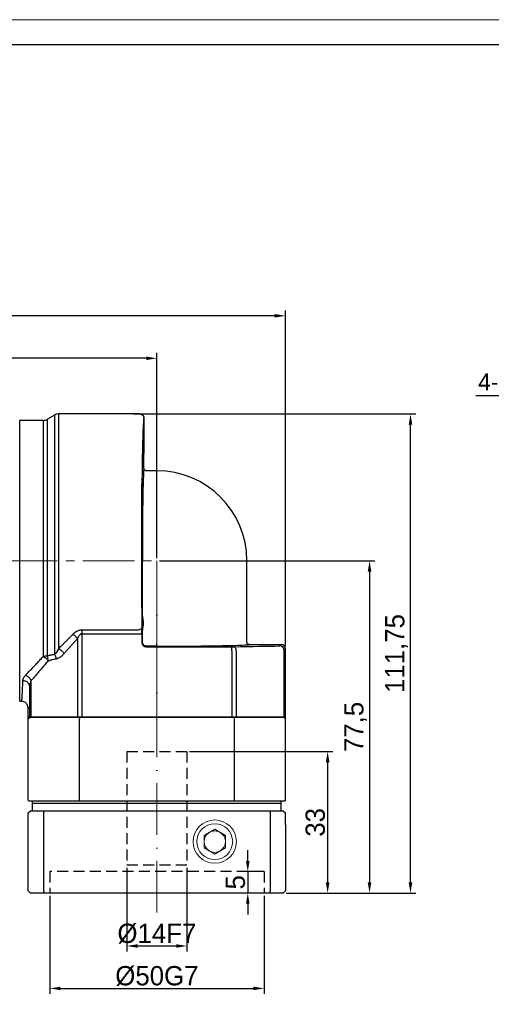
# Model space of a CAD drawing. Header units: millimetres. Extents: x 821 to 1414, y 1003 to 1351.
# Tile 6 of 8: x 1090 to 1200, y 1121 to 1351. Entities that reach past the tile are written whole.
import ezdxf

# ---------------------------------------------------------------- set-up
doc = ezdxf.new("R2010")
doc.units = ezdxf.units.MM
doc.header["$PDSIZE"] = -5
for name, pattern in [('ACAD_ISO10W100', [18, 12, -3, 0, -3]), ('DASHED', [19.05, 12.7, -6.35]), ('点画线', [18, 12, -2, 2, -2])]:
    doc.linetypes.add(name, pattern=pattern)
doc.layers.get('0').update_dxf_attribs({"lineweight": 18})
doc.layers.get('Defpoints').update_dxf_attribs({"lineweight": 18})
for name, color, linetype, lineweight in [('4虚线层', 6, 'DASHED', 35), ('7中心线层', 7, '点画线', 18), ('中心线层', 7, 'ACAD_ISO10W100', 20), ('图框_外框线', 7, 'Continuous', 18), ('尺寸线', 7, 'Continuous', 18), ('尺寸线层', 3, 'Continuous', 18), ('标注线', 7, 'Continuous', 20), ('粗实线', 7, 'Continuous', 50)]:
    doc.layers.add(name, color=color, linetype=linetype, lineweight=lineweight)
doc.styles.add('工程字', font='txt')
doc.dimstyles.new('ISO-25', dxfattribs={"dimtxt": 4.5, "dimasz": 1, "dimexe": 1.25, "dimexo": 0.625, "dimtad": 1, "dimtxsty": '工程字', "dimcen": 2.5, "dimdle": 2, "dimadec": 0, "dimazin": 0, "dimtfac": 1, "dimtmove": 0, "dimatfit": 3, "dimfxl": 1, "dimarcsym": 0})
doc.dimstyles.new('副本 ISO-25', dxfattribs={"dimtxt": 4.5, "dimasz": 2.5, "dimexe": 1.25, "dimexo": 0.625, "dimtad": 1, "dimtxsty": '工程字', "dimcen": 2.5, "dimdle": 5, "dimadec": 0, "dimazin": 0, "dimtfac": 1, "dimtmove": 0, "dimatfit": 3, "dimfxl": 1, "dimtolj": 1, "dimarcsym": 0})

# ---------------------------------------------------------------- blocks, each defined once
blk = doc.blocks.new('*D70')
at = {"layer": 'Defpoints', "color": 0}
for p in [(1116.07, 1258.71), (1181.27, 1258.71), (1151.61, 1146.96)]:
    blk.add_point(p, dxfattribs=at)
at = {"layer": '尺寸线层', "color": 0, "lineweight": -2}
for p, q in [((1116.7, 1258.71), (1182.52, 1258.71)), ((1181.27, 1149.46), (1181.27, 1256.21)), ((1152.23, 1146.96), (1182.52, 1146.96))]:
    blk.add_line(p, q, dxfattribs=at)
at = {"layer": '尺寸线层', "color": 0}
for points in [[(1181.69, 1256.21), (1180.85, 1256.21), (1181.27, 1258.71)], [(1180.85, 1149.46), (1181.69, 1149.46), (1181.27, 1146.96)]]:
    blk.add_solid(points, dxfattribs=at)
at = {"layer": '尺寸线层', "color": 0, "insert": (1178.02, 1202.84), "char_height": 4.5, "attachment_point": 5, "rotation": 90, "style": '工程字'}
blk.add_mtext('\\A1;111,75', dxfattribs=at)
blk = doc.blocks.new('*D71')
at = {"layer": 'Defpoints', "color": 0}
for p in [(1032.11, 1271.69), (1032.11, 1255.16), (1122.11, 1224.46)]:
    blk.add_point(p, dxfattribs=at)
at = {"layer": '尺寸线层', "color": 0, "lineweight": -2}
for p, q in [((1032.11, 1255.79), (1032.11, 1272.94)), ((1122.11, 1225.09), (1122.11, 1272.94)), ((1119.61, 1271.69), (1034.61, 1271.69))]:
    blk.add_line(p, q, dxfattribs=at)
at = {"layer": '尺寸线层', "color": 0}
for points in [[(1034.61, 1272.11), (1034.61, 1271.28), (1032.11, 1271.69)], [(1119.61, 1271.28), (1119.61, 1272.11), (1122.11, 1271.69)]]:
    blk.add_solid(points, dxfattribs=at)
at = {"layer": '尺寸线层', "color": 0, "insert": (1077.11, 1274.57), "char_height": 4.5, "attachment_point": 5, "style": '工程字'}
blk.add_mtext('\\A1;90', dxfattribs=at)
blk = doc.blocks.new('*D72')
at = {"layer": 'Defpoints', "color": 0}
for p in [(999.11, 1281.61), (999.11, 1230.66), (1152.11, 1203.94)]:
    blk.add_point(p, dxfattribs=at)
at = {"layer": '尺寸线层', "color": 0, "lineweight": -2}
for p, q in [((999.11, 1231.29), (999.11, 1282.86)), ((1149.61, 1281.61), (1001.61, 1281.61)), ((1152.11, 1204.56), (1152.11, 1282.86))]:
    blk.add_line(p, q, dxfattribs=at)
at = {"layer": '尺寸线层', "color": 0}
for points in [[(1001.61, 1282.02), (1001.61, 1281.19), (999.11, 1281.61)], [(1149.61, 1281.19), (1149.61, 1282.02), (1152.11, 1281.61)]]:
    blk.add_solid(points, dxfattribs=at)
at = {"layer": '尺寸线层', "color": 0, "insert": (1075.61, 1284.48), "char_height": 4.5, "attachment_point": 5, "style": '工程字'}
blk.add_mtext('\\A1;153', dxfattribs=at)
blk = doc.blocks.new('*D73')
at = {"layer": 'Defpoints', "color": 0}
for p in [(1097.11, 1146.96), (1147.11, 1146.96), (1147.11, 1124.73)]:
    blk.add_point(p, dxfattribs=at)
at = {"layer": '尺寸线层', "color": 0, "lineweight": -2}
for p, q in [((1097.11, 1146.34), (1097.11, 1123.48)), ((1147.11, 1146.34), (1147.11, 1123.48)), ((1099.61, 1124.73), (1144.61, 1124.73))]:
    blk.add_line(p, q, dxfattribs=at)
at = {"layer": '尺寸线层', "color": 0}
for points in [[(1099.61, 1125.15), (1099.61, 1124.32), (1097.11, 1124.73)], [(1144.61, 1124.32), (1144.61, 1125.15), (1147.11, 1124.73)]]:
    blk.add_solid(points, dxfattribs=at)
at = {"layer": '尺寸线层', "color": 0, "insert": (1122.11, 1127.61), "char_height": 4.5, "attachment_point": 5, "style": '工程字'}
blk.add_mtext('\\A1;%%C50G7', dxfattribs=at)
blk = doc.blocks.new('*D75')
at = {"layer": 'Defpoints', "color": 0}
for p in [(1122.11, 1224.46), (1151.61, 1146.96), (1171.72, 1146.96)]:
    blk.add_point(p, dxfattribs=at)
at = {"layer": '尺寸线层', "color": 0, "lineweight": -2}
for p, q in [((1122.73, 1224.46), (1172.97, 1224.46)), ((1171.72, 1221.96), (1171.72, 1149.46)), ((1152.23, 1146.96), (1172.97, 1146.96))]:
    blk.add_line(p, q, dxfattribs=at)
at = {"layer": '尺寸线层', "color": 0}
for points in [[(1172.14, 1221.96), (1171.3, 1221.96), (1171.72, 1224.46)], [(1171.3, 1149.46), (1172.14, 1149.46), (1171.72, 1146.96)]]:
    blk.add_solid(points, dxfattribs=at)
at = {"layer": '尺寸线层', "color": 0, "insert": (1168.47, 1185.71), "char_height": 4.5, "attachment_point": 5, "rotation": 90, "style": '工程字'}
blk.add_mtext('\\A1;77,5', dxfattribs=at)
blk = doc.blocks.new('*D76')
at = {"layer": 'Defpoints', "color": 0}
for p in [(1097.11, 1146.96), (1147.11, 1146.96), (1147.11, 1124.73)]:
    blk.add_point(p, dxfattribs=at)
at = {"layer": '尺寸线层', "color": 0, "lineweight": -2}
for p, q in [((1097.11, 1146.34), (1097.11, 1123.48)), ((1147.11, 1146.34), (1147.11, 1123.48)), ((1099.61, 1124.73), (1144.61, 1124.73))]:
    blk.add_line(p, q, dxfattribs=at)
at = {"layer": '尺寸线层', "color": 0}
for points in [[(1099.61, 1125.15), (1099.61, 1124.32), (1097.11, 1124.73)], [(1144.61, 1124.32), (1144.61, 1125.15), (1147.11, 1124.73)]]:
    blk.add_solid(points, dxfattribs=at)
at = {"layer": '尺寸线层', "color": 0, "insert": (1122.11, 1127.61), "char_height": 4.5, "attachment_point": 5, "style": '工程字'}
blk.add_mtext('\\A1;%%C50G7', dxfattribs=at)
blk = doc.blocks.new('*D77')
at = {"layer": 'Defpoints', "color": 0}
for p in [(1115.11, 1153.46), (1129.11, 1153.46), (1129.11, 1134.63)]:
    blk.add_point(p, dxfattribs=at)
at = {"layer": '尺寸线层', "color": 0, "lineweight": -2}
for p, q in [((1115.11, 1152.84), (1115.11, 1133.38)), ((1129.11, 1152.84), (1129.11, 1133.38)), ((1117.61, 1134.63), (1126.61, 1134.63))]:
    blk.add_line(p, q, dxfattribs=at)
at = {"layer": '尺寸线层', "color": 0}
for points in [[(1117.61, 1135.04), (1117.61, 1134.21), (1115.11, 1134.63)], [(1126.61, 1134.21), (1126.61, 1135.04), (1129.11, 1134.63)]]:
    blk.add_solid(points, dxfattribs=at)
at = {"layer": '尺寸线层', "color": 0, "insert": (1122.11, 1137.5), "char_height": 4.5, "attachment_point": 5, "style": '工程字'}
blk.add_mtext('\\A1;%%C14F7', dxfattribs=at)
blk = doc.blocks.new('*D78')
at = {"layer": 'Defpoints', "color": 0}
for p in [(1129.11, 1179.96), (1151.61, 1146.96), (1161.94, 1146.96)]:
    blk.add_point(p, dxfattribs=at)
at = {"layer": '尺寸线层', "color": 0, "lineweight": -2}
for p, q in [((1129.73, 1179.96), (1163.19, 1179.96)), ((1161.94, 1177.46), (1161.94, 1149.46)), ((1152.23, 1146.96), (1163.19, 1146.96))]:
    blk.add_line(p, q, dxfattribs=at)
at = {"layer": '尺寸线层', "color": 0}
for points in [[(1162.36, 1177.46), (1161.53, 1177.46), (1161.94, 1179.96)], [(1161.53, 1149.46), (1162.36, 1149.46), (1161.94, 1146.96)]]:
    blk.add_solid(points, dxfattribs=at)
at = {"layer": '尺寸线层', "color": 0, "insert": (1159.07, 1163.46), "char_height": 4.5, "attachment_point": 5, "rotation": 90, "style": '工程字'}
blk.add_mtext('\\A1;33', dxfattribs=at)
blk = doc.blocks.new('*D79')
at = {"layer": 'Defpoints', "color": 0}
for p in [(1147.11, 1151.98), (1143.31, 1146.98), (1147.11, 1146.98)]:
    blk.add_point(p, dxfattribs=at)
at = {"layer": '尺寸线层', "color": 0, "lineweight": -2}
for p, q in [((1143.31, 1154.48), (1143.31, 1156.98)), ((1146.48, 1151.98), (1142.06, 1151.98)), ((1143.31, 1151.98), (1143.31, 1146.98)), ((1146.48, 1146.98), (1142.06, 1146.98)), ((1143.31, 1144.48), (1143.31, 1141.98))]:
    blk.add_line(p, q, dxfattribs=at)
at = {"layer": '尺寸线层', "color": 0}
for points in [[(1142.89, 1154.48), (1143.73, 1154.48), (1143.31, 1151.98)], [(1143.73, 1144.48), (1142.89, 1144.48), (1143.31, 1146.98)]]:
    blk.add_solid(points, dxfattribs=at)
at = {"layer": '尺寸线层', "color": 0, "insert": (1140.44, 1149.48), "char_height": 4.5, "attachment_point": 5, "rotation": 90, "style": '工程字'}
blk.add_mtext('\\A1;5', dxfattribs=at)
blk = doc.blocks.new('*D98')
at = {"layer": 'Defpoints', "color": 0}
for p in [(1225.41, 1262.97), (1225.41, 1242.85), (1230.41, 1242.85)]:
    blk.add_point(p, dxfattribs=at)
at = {"layer": '尺寸线层', "color": 0, "linetype": 'ByBlock', "lineweight": -2}
for p, q in [((1225.41, 1243.47), (1225.41, 1264.22)), ((1230.41, 1243.47), (1230.41, 1264.22)), ((1221.91, 1262.97), (1196.48, 1262.97)), ((1230.41, 1262.97), (1225.41, 1262.97)), ((1233.91, 1262.97), (1237.41, 1262.97))]:
    blk.add_line(p, q, dxfattribs=at)
at = {"layer": '尺寸线层', "color": 0}
for points in [[(1221.91, 1262.39), (1221.91, 1263.56), (1225.41, 1262.97)], [(1233.91, 1263.56), (1233.91, 1262.39), (1230.41, 1262.97)]]:
    blk.add_solid(points, dxfattribs=at)
at = {"layer": '尺寸线层', "color": 0, "insert": (1207.44, 1266.17), "char_height": 4, "attachment_point": 5, "style": '工程字'}
blk.add_mtext('4-M5x10', dxfattribs=at)
blk = doc.blocks.new('D64')
at = {"linetype": 'Continuous', "lineweight": 30}
for p, q in [((5.5, 62.01), (3.83, 61.04)), ((25.36, 62.28), (6.49, 62.28)), ((2.83, 60.78), (-2.64, 60.78)), ((-2.64, 28.03), (-2.64, 60.78)), ((26.36, 49.53), (26.36, 53.03)), ((29.36, 49.03), (26.86, 49.03)), ((-2.64, -4.72), (-2.64, 28.03)), ((50.36, 9), (50.36, 28.03)), ((50.86, 8.5), (58.36, 8.5)), ((59.36, -8.47), (59.36, 7.5)), ((-2.64, -4.72), (-2.2, -4.72)), ((-0.64, -8.47), (-0.64, -6.47)), ((-0.32, -8.47), (-0.64, -8.47)), ((0, -8.47), (-0.32, -8.47)), ((10.84, -8.47), (0, -8.47)), ((11.9, -8.47), (10.84, -8.47)), ((46.83, -8.47), (11.9, -8.47)), ((47.88, -8.47), (46.83, -8.47)), ((58.73, -8.47), (47.88, -8.47)), ((59.05, -8.47), (58.73, -8.47)), ((59.36, -8.47), (59.05, -8.47))]:
    blk.add_line(p, q, dxfattribs=at)
at = {"linetype": 'Continuous', "lineweight": 25}
for p, q in [((6.49, 7.58), (6.49, 62.28)), ((2.83, 60.78), (2.83, 5.7)), ((26.36, 61.03), (26.36, 61.28)), ((25.99, 15.22), (25.99, 28.03)), ((11.9, 11.93), (24.85, 11.93)), ((11.9, 11), (11.9, 11.93)), ((25.99, 9.12), (25.99, 11.83)), ((10.84, 9.91), (10.84, -8.47)), ((11.9, 11), (24.86, 11)), ((11.9, -8.47), (11.9, 11)), ((24.86, 11), (25.86, 11)), ((25.86, 11), (25.86, 8.99)), ((25.86, 8.99), (25.99, 9.12)), ((26.99, 8.12), (26.86, 7.99)), ((26.86, 7.99), (46.83, 7.99)), ((29.36, 8.12), (26.99, 8.12)), ((29.36, 8.12), (29.36, 8.62)), ((46.83, 6.99), (46.83, 7.99)), ((46.83, 6.99), (46.83, -8.47)), ((47.88, 6.99), (47.88, -8.47)), ((58.05, 8.18), (58.36, 8.5)), ((59.36, 7.5), (59.05, 7.18)), ((59.05, -1.12), (59.05, 7.18)), ((0, 0), (0, -8.47)), ((-0.32, -1.39), (-0.32, -8.47)), ((59.05, -8.47), (59.05, -1.12))]:
    blk.add_line(p, q, dxfattribs=at)
at = {"linetype": 'Continuous', "lineweight": 25, "flags": 128}
for points in [[(24.85, 11.93), (25.04, 11.94), (25.23, 11.97), (25.4, 12.01), (25.55, 12.07), (25.68, 12.14), (25.77, 12.22), (25.83, 12.31), (25.85, 12.4)], [(47.88, 6.99), (47.87, 7.19), (47.84, 7.37), (47.79, 7.54), (47.73, 7.7), (47.65, 7.82), (47.56, 7.91), (47.46, 7.97), (47.35, 7.99)]]:
    blk.add_lwpolyline(points, dxfattribs=at)
at = {"linetype": 'Continuous', "lineweight": 30}
for centre, radius, start, end in [((6.49, 60.29), 1.99, 90, 120), ((2.83, 62.76), 1.99, 270, 299.9873), ((29.36, 28.03), 21, 0, 90)]:
    blk.add_arc(centre, radius, start, end, dxfattribs=at)
at = {"linetype": 'Continuous', "lineweight": 25}
blk.add_arc((58.05, 7.18), 1, 0.0209, 89.9797, dxfattribs=at)
at = {"linetype": 'Continuous', "lineweight": 30}
for centre, major_axis, ratio, start_param, end_param in [((26.36, 57.03), (0, 4), 0.017455, 0, 3.141593), ((58.36, 7.5), (0.707, 0.707), 0.999695, 5.497939, 7.068431)]:
    blk.add_ellipse(centre, major_axis=major_axis, ratio=ratio, start_param=start_param, end_param=end_param, dxfattribs=at)
at = {"linetype": 'Continuous', "lineweight": 25}
for centre, major_axis, start_param, end_param in [((26.36, 28.03), (0, 21.5), 0.000406, 1.570796), ((25.93, 13.53), (0, 4), 5.149766, 10.558197), ((25.81, 11), (0, 2.99), 4.712389, 5.201566), ((29.36, 8.5), (21.5, 0), 4.712389, 6.282779), ((46.83, 8.01), (0.988, 0), 4.712389, 5.269966), ((29.36, 8.5), (34, 0), 5.269966, 5.707865), ((57.06, 8.18), (0.988, 0), 5.706902, 6.266003)]:
    blk.add_ellipse(centre, major_axis=major_axis, ratio=0.017455, start_param=start_param, end_param=end_param, dxfattribs=at)
blk.add_ellipse((25.93, 42.53), major_axis=(0, 4), ratio=0.017455, dxfattribs=at)
for points, knots in [([(5.5, 62.01), (5.5, 62.01), (5.5, 62.01), (5.5, 61.99), (5.5, 61.97), (5.5, 61.93), (5.5, 61.89), (5.5, 61.83), (5.5, 61.77), (5.5, 61.69), (5.5, 61.61), (5.5, 61.51), (5.5, 61.41), (5.5, 61.29), (5.5, 61.17), (5.5, 61.03), (5.5, 60.89), (5.5, 60.74), (5.5, 60.57), (5.5, 60.4), (5.5, 60.22), (5.5, 60.03), (5.5, 59.82), (5.5, 59.61), (5.5, 59.39), (5.5, 59.16), (5.5, 58.93), (5.5, 58.68), (5.5, 58.42), (5.5, 58.16), (5.5, 57.88), (5.5, 57.6), (5.5, 57.31), (5.5, 57.01), (5.5, 56.7), (5.5, 56.38), (5.5, 56.05), (5.5, 55.72), (5.5, 55.38), (5.5, 55.03), (5.5, 54.67), (5.5, 54.3), (5.5, 53.93), (5.5, 53.54), (5.5, 53.16), (5.5, 52.76), (5.5, 52.35), (5.5, 51.94), (5.5, 51.53), (5.5, 51.1), (5.5, 50.67), (5.5, 50.23), (5.5, 49.78), (5.5, 49.33), (5.5, 48.88), (5.5, 48.41), (5.5, 47.94), (5.5, 47.47), (5.5, 46.98), (5.5, 46.5), (5.5, 46), (5.5, 45.51), (5.5, 45), (5.5, 44.49), (5.5, 43.98), (5.5, 43.46), (5.5, 42.94), (5.5, 42.26), (5.5, 41.41), (5.5, 40.39), (5.5, 39.36), (5.5, 38.32), (5.5, 37.26), (5.5, 36.2), (5.5, 35.13), (5.5, 34.05), (5.5, 32.96), (5.5, 31.87), (5.5, 30.77), (5.5, 29.67), (5.5, 28.57), (5.5, 27.47), (5.5, 26.37), (5.5, 25.27), (5.5, 24.18), (5.5, 23.09), (5.5, 22), (5.5, 20.92), (5.5, 19.85), (5.5, 18.78), (5.5, 17.73), (5.5, 16.69), (5.5, 15.65), (5.5, 14.63), (5.5, 13.63), (5.5, 12.64), (5.5, 11.67), (5.5, 10.71), (5.5, 9.77), (5.5, 8.85), (5.5, 7.96), (5.5, 7.08), (5.5, 6.51), (5.5, 6.23)], [0, 0, 0, 0, 0.007576, 0.015152, 0.022728, 0.030304, 0.037879, 0.045455, 0.053031, 0.060607, 0.068183, 0.075759, 0.083335, 0.090911, 0.098486, 0.106062, 0.113638, 0.121214, 0.12879, 0.136366, 0.143942, 0.151518, 0.159093, 0.166669, 0.174245, 0.181821, 0.189397, 0.196973, 0.204549, 0.212125, 0.2197, 0.227276, 0.234852, 0.242428, 0.250004, 0.25758, 0.265156, 0.272732, 0.280307, 0.287883, 0.295459, 0.303035, 0.310611, 0.318187, 0.325763, 0.333339, 0.340914, 0.34849, 0.356066, 0.363642, 0.371218, 0.378794, 0.38637, 0.393946, 0.401521, 0.409097, 0.416673, 0.424249, 0.431825, 0.439401, 0.446977, 0.454553, 0.462128, 0.469704, 0.47728, 0.484856, 0.492432, 0.500008, 0.514293, 0.528579, 0.542864, 0.55715, 0.571435, 0.585721, 0.600006, 0.614292, 0.628577, 0.642863, 0.657148, 0.671434, 0.685719, 0.700005, 0.71429, 0.728576, 0.742861, 0.757147, 0.771432, 0.785718, 0.800003, 0.814289, 0.828574, 0.84286, 0.857145, 0.871431, 0.885716, 0.900002, 0.914287, 0.928573, 0.942858, 0.957144, 0.971429, 0.985715, 1, 1, 1, 1]), ([(3.83, 5.89), (3.83, 8.24), (3.83, 10.9), (3.83, 16.62), (3.83, 19.68), (3.83, 25.95), (3.83, 29.15), (3.83, 35.44), (3.83, 38.53), (3.83, 44.33), (3.83, 47.04), (3.83, 51.87), (3.83, 53.98), (3.83, 57.44), (3.83, 58.78), (3.83, 60.58), (3.83, 61.04), (3.83, 61.04)], [0, 0, 0, 0, 0.125, 0.125, 0.25, 0.25, 0.375, 0.375, 0.5, 0.5, 0.625, 0.625, 0.75, 0.75, 0.875, 0.875, 1, 1, 1, 1]), ([(26.36, 61.28), (26.36, 61.28), (26.35, 61.27), (26.35, 61.26), (26.34, 61.24), (26.33, 61.21), (26.32, 61.17), (26.31, 61.12), (26.3, 61.07), (26.28, 60.94), (26.25, 60.68), (26.22, 60.21), (26.18, 59.59), (26.13, 58.61), (26.08, 57.05), (26.01, 54.7), (25.96, 51.91), (25.91, 48.73), (25.87, 45.2), (25.83, 41.39), (25.81, 37.35), (25.79, 33.16), (25.78, 28.89), (25.78, 25.32), (25.79, 22.49), (25.8, 20.39), (25.81, 18.32), (25.82, 16.63), (25.83, 15.3), (25.84, 14.32), (25.84, 13.35), (25.85, 12.72), (25.85, 12.4)], [0, 0, 0, 0, 0.007823, 0.01564, 0.023454, 0.031265, 0.039077, 0.046892, 0.05471, 0.062535, 0.093793, 0.125059, 0.156317, 0.187583, 0.250074, 0.312564, 0.375052, 0.437539, 0.500025, 0.56251, 0.624994, 0.687477, 0.74996, 0.812443, 0.843697, 0.874959, 0.906213, 0.937475, 0.953113, 0.968735, 0.984359, 1, 1, 1, 1]), ([(25.99, 15.22), (25.99, 15.18), (25.99, 15.09), (26, 14.96), (26.02, 14.82), (26.04, 14.68), (26.06, 14.54), (26.1, 14.29), (26.15, 13.95), (26.18, 13.52), (26.15, 13.09), (26.09, 12.71), (26.04, 12.37), (26, 12.1), (25.99, 11.92), (25.99, 11.83)], [0, 0, 0, 0, 0.040755, 0.081897, 0.123461, 0.165483, 0.207997, 0.251035, 0.383966, 0.501369, 0.618401, 0.750462, 0.835256, 0.918346, 1, 1, 1, 1]), ([(9.79, 10.9), (9.84, 10.95), (9.93, 11.05), (10.09, 11.18), (10.24, 11.31), (10.39, 11.42), (10.55, 11.52), (10.73, 11.63), (10.94, 11.73), (11.18, 11.82), (11.42, 11.88), (11.66, 11.92), (11.82, 11.93), (11.9, 11.93)], [0, 0, 0, 0, 0.089644, 0.176213, 0.259904, 0.340931, 0.419533, 0.495971, 0.603505, 0.706475, 0.806024, 0.903416, 1, 1, 1, 1]), ([(6.49, 7.58), (6.64, 7.72), (6.92, 8.01), (7.36, 8.45), (7.82, 8.9), (8.29, 9.38), (8.78, 9.87), (9.28, 10.38), (9.62, 10.73), (9.79, 10.9)], [0, 0, 0, 0, 0.130778, 0.265579, 0.404405, 0.547258, 0.69414, 0.845054, 1, 1, 1, 1]), ([(10.84, 9.91), (10.69, 9.73), (10.39, 9.39), (9.93, 8.87), (9.48, 8.37), (9.04, 7.86), (8.6, 7.37), (8.16, 6.88), (7.87, 6.55), (7.72, 6.39)], [0, 0, 0, 0, 0.144654, 0.288698, 0.432138, 0.574981, 0.717234, 0.858905, 1, 1, 1, 1]), ([(9.79, 10.9), (9.98, 10.77), (10.17, 10.61), (10.54, 10.27), (10.7, 10.09), (10.84, 9.91)], [0, 0, 0, 0, 0.5, 0.5, 1, 1, 1, 1]), ([(11.9, 11), (11.88, 11), (11.83, 11), (11.77, 10.98), (11.7, 10.96), (11.63, 10.93), (11.57, 10.89), (11.5, 10.85), (11.43, 10.79), (11.37, 10.73), (11.27, 10.62), (11.14, 10.45), (10.98, 10.2), (10.89, 10.01), (10.84, 9.91)], [0, 0, 0, 0, 0.040766, 0.082342, 0.125323, 0.170248, 0.217591, 0.267757, 0.321087, 0.377865, 0.438325, 0.59803, 0.784876, 1, 1, 1, 1]), ([(6.49, 7.58), (6.72, 7.44), (6.96, 7.26), (7.39, 6.84), (7.58, 6.61), (7.72, 6.39)], [0, 0, 0, 0, 0.5, 0.5, 1, 1, 1, 1]), ([(25.86, 8.99), (25.86, 8.96), (25.86, 8.89), (25.88, 8.8), (25.9, 8.7), (25.93, 8.61), (25.97, 8.52), (26.02, 8.43), (26.08, 8.36), (26.15, 8.28), (26.22, 8.22), (26.3, 8.16), (26.39, 8.11), (26.47, 8.07), (26.57, 8.03), (26.66, 8.01), (26.76, 7.99), (26.82, 7.99), (26.86, 7.99)], [0, 0, 0, 0, 0.062521, 0.125033, 0.187539, 0.250038, 0.312533, 0.375024, 0.437512, 0.5, 0.562488, 0.624976, 0.687467, 0.749962, 0.812461, 0.874967, 0.937479, 1, 1, 1, 1]), ([(26.99, 8.12), (26.73, 8.12), (26.47, 8.23), (26.1, 8.6), (25.99, 8.86), (25.99, 9.12)], [0, 0, 0, 0, 0.5, 0.5, 1, 1, 1, 1]), ([(-1.29, 1.32), (-1.2, 1.42), (-1.01, 1.62), (-0.71, 1.93), (-0.4, 2.26), (-0.08, 2.59), (0.25, 2.94), (0.59, 3.3), (0.94, 3.67), (1.3, 4.05), (1.67, 4.45), (2.05, 4.85), (2.43, 5.27), (2.7, 5.56), (2.83, 5.7)], [0, 0, 0, 0, 0.075346, 0.152128, 0.230351, 0.31002, 0.391142, 0.473719, 0.557757, 0.64326, 0.730232, 0.818677, 0.908599, 1, 1, 1, 1]), ([(3.93, 4.63), (3.81, 4.49), (3.57, 4.2), (3.22, 3.78), (2.87, 3.36), (2.53, 2.96), (2.19, 2.56), (1.86, 2.17), (1.53, 1.79), (1.21, 1.41), (0.9, 1.05), (0.59, 0.69), (0.29, 0.34), (0.1, 0.11), (0, 0)], [0, 0, 0, 0, 0.086438, 0.172282, 0.25754, 0.342222, 0.426334, 0.509888, 0.592892, 0.675356, 0.757288, 0.8387, 0.9196, 1, 1, 1, 1]), ([(2.83, 5.7), (2.87, 5.72), (2.96, 5.74), (3.1, 5.78), (3.26, 5.82), (3.44, 5.85), (3.63, 5.88), (3.76, 5.88), (3.83, 5.89)], [0, 0, 0, 0, 0.114429, 0.249717, 0.405886, 0.582962, 0.780983, 1, 1, 1, 1]), ([(2.83, 5.7), (2.87, 5.69), (2.94, 5.66), (3.03, 5.61), (3.12, 5.56), (3.2, 5.52), (3.27, 5.47), (3.33, 5.43), (3.38, 5.39), (3.47, 5.32), (3.6, 5.21), (3.76, 5.05), (3.84, 4.94), (3.88, 4.88)], [0, 0, 0, 0, 0.087363, 0.168399, 0.242661, 0.30982, 0.36965, 0.42201, 0.466822, 0.504056, 0.673059, 0.83898, 1, 1, 1, 1]), ([(3.83, 5.89), (3.96, 5.92), (4.23, 5.98), (4.65, 6.07), (5.07, 6.15), (5.36, 6.2), (5.5, 6.23)], [0, 0, 0, 0, 0.251554, 0.502005, 0.751451, 1, 1, 1, 1]), ([(3.83, 5.89), (3.86, 5.74), (3.88, 5.58), (3.9, 5.24), (3.9, 5.06), (3.88, 4.88)], [0, 0, 0, 0, 0.5, 0.5, 1, 1, 1, 1]), ([(3.87, 4.86), (3.86, 4.85), (3.85, 4.83), (3.83, 4.82), (3.83, 4.81)], [0, 0, 0, 0, 0.481774, 1, 1, 1, 1]), ([(5.84, 5.12), (5.74, 5.1), (5.53, 5.06), (5.21, 4.99), (4.89, 4.91), (4.57, 4.82), (4.25, 4.73), (4.04, 4.67), (3.93, 4.63)], [0, 0, 0, 0, 0.157533, 0.31869, 0.483494, 0.651967, 0.824129, 1, 1, 1, 1]), ([(5.5, 6.23), (5.59, 6.07), (5.67, 5.89), (5.78, 5.51), (5.82, 5.31), (5.84, 5.12)], [0, 0, 0, 0, 0.5, 0.5, 1, 1, 1, 1]), ([(7.72, 6.39), (7.66, 6.33), (7.55, 6.2), (7.34, 5.99), (7.15, 5.82), (6.97, 5.68), (6.8, 5.55), (6.59, 5.41), (6.34, 5.28), (6.09, 5.18), (5.92, 5.14), (5.84, 5.12)], [0, 0, 0, 0, 0.107061, 0.210621, 0.356254, 0.427351, 0.502144, 0.633578, 0.759733, 0.881532, 1, 1, 1, 1]), ([(-2.2, -4.72), (-2.15, -4.72), (-2.09, -4.31), (-1.99, -2.68), (-1.94, -1.47), (-1.89, 0.1)], [0, 0, 0, 0, 0.5, 0.5, 1, 1, 1, 1]), ([(-1.89, 0.1), (-1.88, 0.13), (-1.88, 0.2), (-1.86, 0.3), (-1.84, 0.4), (-1.81, 0.5), (-1.77, 0.61), (-1.71, 0.74), (-1.62, 0.92), (-1.47, 1.12), (-1.35, 1.25), (-1.29, 1.32)], [0, 0, 0, 0, 0.083134, 0.166095, 0.249025, 0.332062, 0.415344, 0.499011, 0.66651, 0.833133, 1, 1, 1, 1]), ([(-1.89, 0.1), (-1.64, 0.1), (-1.38, 0.04), (-0.92, -0.18), (-0.73, -0.35), (-0.61, -0.53)], [0, 0, 0, 0, 0.5, 0.5, 1, 1, 1, 1]), ([(-1.29, 1.32), (-1.08, 1.25), (-0.85, 1.13), (-0.45, 0.8), (-0.28, 0.6), (-0.17, 0.39)], [0, 0, 0, 0, 0.5, 0.5, 1, 1, 1, 1]), ([(0, 0), (-0.02, -0.05), (-0.06, -0.14), (-0.12, -0.31), (-0.18, -0.49), (-0.25, -0.72), (-0.29, -0.97), (-0.32, -1.21), (-0.32, -1.34), (-0.32, -1.39)], [0, 0, 0, 0, 0.099781, 0.215979, 0.348602, 0.497652, 0.715043, 0.882495, 1, 1, 1, 1]), ([(-0.61, -0.53), (-0.51, -0.67), (-0.44, -0.81), (-0.35, -1.11), (-0.32, -1.25), (-0.32, -1.39)], [0, 0, 0, 0, 0.5, 0.5, 1, 1, 1, 1])]:
    blk.add_open_spline(points, degree=3, knots=knots, dxfattribs=at)
at = {"linetype": 'Continuous', "lineweight": 30}
for points, knots in [([(25.36, 62.28), (25.4, 62.27), (25.47, 62.27), (25.57, 62.26), (25.68, 62.23), (25.79, 62.18), (25.89, 62.13), (25.98, 62.06), (26.09, 61.97), (26.2, 61.84), (26.29, 61.67), (26.35, 61.48), (26.36, 61.34), (26.36, 61.28)], [0, 0, 0, 0, 0.065607, 0.133699, 0.204011, 0.276206, 0.349882, 0.42458, 0.499802, 0.61623, 0.740498, 0.8696, 1, 1, 1, 1]), ([(26.86, 49.03), (26.84, 49.03), (26.79, 49.03), (26.73, 49.04), (26.67, 49.06), (26.62, 49.09), (26.58, 49.11), (26.55, 49.13), (26.53, 49.15), (26.52, 49.16), (26.48, 49.2), (26.42, 49.28), (26.37, 49.4), (26.37, 49.48), (26.36, 49.53)], [0, 0, 0, 0, 0.093918, 0.181291, 0.260181, 0.329119, 0.387102, 0.43352, 0.46805, 0.490553, 0.500987, 0.673892, 0.841975, 1, 1, 1, 1]), ([(50.86, 8.5), (50.84, 8.5), (50.8, 8.5), (50.74, 8.51), (50.68, 8.53), (50.62, 8.56), (50.56, 8.6), (50.5, 8.65), (50.4, 8.77), (50.38, 8.9), (50.36, 9)], [0, 0, 0, 0, 0.077913, 0.1589, 0.242459, 0.327974, 0.414729, 0.501941, 0.643652, 1, 1, 1, 1]), ([(-0.91, -5.46), (-1.04, -5.24), (-1.23, -5.05), (-1.69, -4.79), (-1.95, -4.72), (-2.2, -4.72)], [0, 0, 0, 0, 0.5, 0.5, 1, 1, 1, 1]), ([(-0.64, -6.47), (-0.64, -6.31), (-0.66, -6.14), (-0.75, -5.79), (-0.82, -5.62), (-0.91, -5.46)], [0, 0, 0, 0, 0.5, 0.5, 1, 1, 1, 1])]:
    blk.add_open_spline(points, degree=3, knots=knots, dxfattribs=at)
at = {"linetype": 'Continuous', "lineweight": 25}
for points in [[(6.49, 7.58), (6.2, 6.99), (5.87, 6.48), (5.5, 6.23)], [(3.88, 4.88), (3.88, 4.88), (3.87, 4.87), (3.87, 4.86)], [(3.88, 4.88), (3.9, 4.8), (3.92, 4.72), (3.93, 4.63)], [(-0.17, 0.39), (-0.1, 0.26), (-0.04, 0.13), (0, 0)]]:
    blk.add_open_spline(points, degree=3, dxfattribs=at)

msp = doc.modelspace()

# ---------------------------------------------------------------- linework, layer by layer
for p, q in [((1090.1056, 1191.7143), (1090.1056, 1196.1507)), ((1135.6056, 1161.8511), (1133.1056, 1160.4077)), ((1133.1056, 1160.4077), (1133.1056, 1157.521)), ((1138.1056, 1160.4077), (1135.6056, 1161.8511)), ((1138.1056, 1157.521), (1138.1056, 1160.4077)), ((1133.1056, 1157.521), (1135.6056, 1156.0776)), ((1135.6056, 1156.0776), (1138.1056, 1157.521))]:
    msp.add_line(p, q)
at = {"extrusion": (0, 0, -1)}
for start, end in [(270, 90), (90, 270)]:
    msp.add_arc((-1135.6056, 1158.9643), 5.05, start, end, dxfattribs=at)
for radius, start, end in [(4.188, 90, 270), (4.188, 270, 90), (2.5, 120, 180), (2.5, 90, 120), (2.5, 60, 90), (2.5, 0, 60), (2.5, 180, 240), (2.5, 300, 0), (2.5, 240, 270), (2.5, 270, 300)]:
    msp.add_arc((1135.6056, 1158.9643), radius, start, end)
at = {"layer": '4虚线层', "color": 0, "lineweight": -2, "ltscale": 0.2}
for p, q in [((1115.1056, 1179.9643), (1115.1056, 1153.4643)), ((1115.1056, 1179.9643), (1129.1056, 1179.9643)), ((1129.1056, 1179.9643), (1129.1056, 1153.4643)), ((1129.1056, 1153.4643), (1115.1056, 1153.4643)), ((1147.1056, 1151.9643), (1097.1056, 1151.9643)), ((1097.1056, 1151.9643), (1097.1056, 1146.9643)), ((1147.1056, 1151.9643), (1147.1056, 1146.9643))]:
    msp.add_line(p, q, dxfattribs=at)
at = {"layer": '7中心线层'}
for p in [(996.8568, 1224.4643), (1122.1056, 1187.9643)]:
    msp.add_line(p, (1122.1056, 1224.4643), dxfattribs=at)
at = {"layer": '中心线层', "color": 0}
msp.add_line((1122.1056, 1142.4643), (1122.1056, 1224.4643), dxfattribs=at)
at = {"layer": '图框_外框线', "color": 3}
msp.add_lwpolyline([(821.3881, 1002.5151), (1313.7222, 1002.5151), (1313.7222, 1350.6657), (821.3881, 1350.6657)], close=True, dxfattribs=at)
at = {"layer": '图框_外框线', "color": 3, "lineweight": 25}
msp.add_lwpolyline([(850.6937, 1008.3762), (1307.8611, 1008.3762), (1307.8611, 1344.8046), (850.6937, 1344.8046)], close=True, dxfattribs=at)
at = {"layer": '标注线', "color": 0, "lineweight": -3}
for p, q in [((1092.4435, 1187.9022), (1092.1056, 1187.5643)), ((1104.0778, 1187.5643), (1104.1891, 1187.9643)), ((1104.0778, 1168.5643), (1104.0778, 1187.5643)), ((1140.022, 1187.9643), (1140.1333, 1187.5643)), ((1140.1333, 1187.5643), (1140.1333, 1168.5643)), ((1151.7056, 1187.9643), (1152.1056, 1187.5643)), ((1095.8377, 1166.1643), (1095.648, 1165.6643)), ((1095.648, 1165.6643), (1095.648, 1147.4643)), ((1148.3734, 1166.1643), (1148.5631, 1165.6643)), ((1148.5631, 1165.6643), (1148.5631, 1147.4643)), ((1095.648, 1147.4643), (1095.8377, 1146.9643)), ((1148.5631, 1147.4643), (1148.3734, 1146.9643))]:
    msp.add_line(p, q, dxfattribs=at)
at = {"layer": '标注线', "color": 1, "lineweight": -3}
for p, q in [((1104.0778, 1168.5643), (1104.1056, 1168.4643)), ((1140.1333, 1168.5643), (1140.1056, 1168.4643))]:
    msp.add_line(p, q, dxfattribs=at)
at = {"layer": '粗实线', "linetype": 'Continuous', "lineweight": 30}
for p, q in [((1090.1056, 1196.1507), (1090.1056, 1257.2143)), ((1093.1056, 1166.1643), (1093.1056, 1168.4643)), ((1151.1056, 1166.1643), (1151.1056, 1168.4643)), ((1092.1056, 1147.4643), (1092.1056, 1165.6643)), ((1092.6056, 1166.1643), (1104.0778, 1166.1643)), ((1152.1056, 1162.9643), (1152.1056, 1165.6643)), ((1152.1056, 1162.9643), (1152.1056, 1147.4643)), ((1092.1056, 1147.4643), (1092.6056, 1146.9643)), ((1151.6056, 1146.9643), (1092.6056, 1146.9643)), ((1152.1056, 1147.4643), (1151.6056, 1146.9643))]:
    msp.add_line(p, q, dxfattribs=at)
at = {"layer": '粗实线', "color": 0, "lineweight": 30}
for p, q in [((1092.1056, 1190.2144), (1092.1056, 1190.2143)), ((1092.1056, 1190.2143), (1092.1056, 1189.9643)), ((1092.1056, 1168.5643), (1092.1056, 1189.9643)), ((1152.1056, 1168.5643), (1152.1056, 1189.9643)), ((1092.1056, 1187.9643), (1092.4086, 1187.9643)), ((1092.4086, 1187.9643), (1103.5829, 1187.9643)), ((1103.5829, 1187.9643), (1104.6413, 1187.9643)), ((1104.6413, 1187.9643), (1139.5698, 1187.9643)), ((1139.5698, 1187.9643), (1140.6282, 1187.9643)), ((1140.6282, 1187.9643), (1151.8025, 1187.9643)), ((1152.1056, 1187.9643), (1151.8025, 1187.9643)), ((1092.1056, 1168.5643), (1092.2056, 1168.4643)), ((1092.2056, 1168.4643), (1152.0056, 1168.4643)), ((1093.1056, 1167.9643), (1151.1056, 1167.9643)), ((1152.1056, 1168.5643), (1152.0056, 1168.4643)), ((1092.1056, 1165.6643), (1092.6056, 1166.1643)), ((1092.6056, 1166.1643), (1151.6056, 1166.1643)), ((1151.6056, 1166.1643), (1152.1056, 1165.6643)), ((1152.1056, 1165.4643), (1152.1056, 1165.6643))]:
    msp.add_line(p, q, dxfattribs=at)

# ---------------------------------------------------------------- block references
at = {"layer": '尺寸线', "color": 7}
msp.add_blockref('D64', (1092.7414, 1196.4385), dxfattribs=at)

# ---------------------------------------------------------------- dimensions: what is measured, and where the dimension line sits
at = {"layer": '尺寸线层'}
dim = msp.add_linear_dim(base=(999.1056, 1281.6051), p1=(1152.1056, 1203.9362), p2=(999.1056, 1230.6643), dimstyle='副本 ISO-25', dxfattribs=at)
dim.commit()
dim.dimension.update_dxf_attribs({"geometry": '*D72', "text_midpoint": (1075.6056, 1281.6051), "dimtype": 160})
dim = msp.add_linear_dim(base=(1032.1056, 1271.694), p1=(1122.1056, 1224.4643), p2=(1032.1056, 1255.1643), dimstyle='副本 ISO-25', override={"dimtxsty": '工程字'}, dxfattribs=at)
dim.commit()
dim.dimension.update_dxf_attribs({"geometry": '*D71', "text_midpoint": (1077.1056, 1271.694), "dimtype": 160})
at = {"layer": '尺寸线层', "linetype": 'ByBlock'}
dim = msp.add_linear_dim(base=(1225.4063, 1262.9726), p1=(1230.4063, 1242.8491), p2=(1225.4063, 1242.8491), text='4-M<>x10', dimstyle='ISO-25', override={"dimtxt": 4, "dimasz": 3.5, "dimgap": 1.2, "dimtxsty": '工程字'}, dxfattribs=at)
dim.commit()
dim.dimension.update_dxf_attribs({"geometry": '*D98', "text_midpoint": (1207.4409, 1262.9726), "dimtype": 160})
at = {"layer": '尺寸线层'}
for base, p1, p2, angle, picture, middle in [((1181.2693, 1258.7143), (1151.6056, 1146.9643), (1116.0717, 1258.7143), 90, '*D70', (1181.2693, 1202.8393)), ((1171.7213, 1146.9643), (1122.1056, 1224.4643), (1151.6056, 1146.9643), 90, '*D75', (1171.7213, 1185.7143)), ((1161.9448, 1146.9643), (1129.1056, 1179.9643), (1151.6056, 1146.9643), 270, '*D78', (1161.9448, 1163.4643)), ((1143.3107, 1146.9832), (1147.1056, 1151.9832), (1147.1056, 1146.9832), 270, '*D79', (1143.3107, 1149.4832))]:
    dim = msp.add_linear_dim(base=base, p1=p1, p2=p2, angle=angle, dimstyle='副本 ISO-25', override={"dimtxsty": '工程字'}, dxfattribs=at)
    dim.commit()
    dim.dimension.update_dxf_attribs({"geometry": picture, "text_midpoint": middle, "dimtype": 160})
for base, p1, p2, text, picture, middle in [((1129.1056, 1134.6269), (1115.1056, 1153.4643), (1129.1056, 1153.4643), '%%C<>F7', '*D77', (1122.1056, 1134.6269)), ((1147.1056, 1124.7348), (1097.1056, 1146.9643), (1147.1056, 1146.9643), '%%C<>G7', '*D73', (1122.1056, 1124.7348)), ((1147.1056, 1124.7348), (1097.1056, 1146.9643), (1147.1056, 1146.9643), '%%C<>G7', '*D76', (1122.1056, 1124.7348))]:
    dim = msp.add_linear_dim(base=base, p1=p1, p2=p2, angle=180, text=text, dimstyle='副本 ISO-25', override={"dimtxsty": '工程字'}, dxfattribs=at)
    dim.commit()
    dim.dimension.update_dxf_attribs({"geometry": picture, "text_midpoint": middle, "dimtype": 160})

doc.saveas('drawing.dxf')
